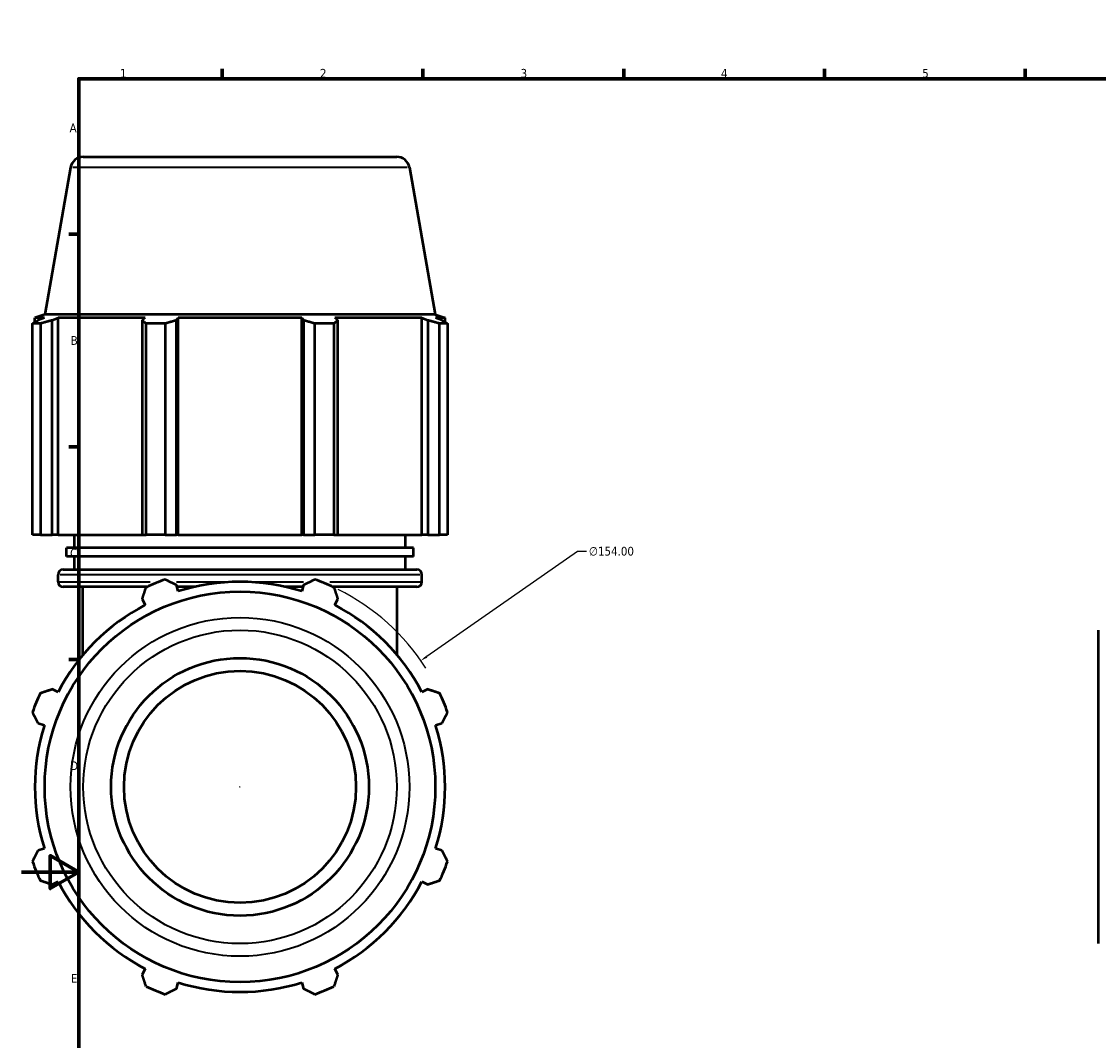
# Model space of a CAD drawing. Header units: millimetres. Extents: x 0 to 1443, y -551 to 1059.
# Tile 4 of 7: x 0 to 376, y 238 to 594. Entities that reach past the tile are written whole.
import ezdxf

# ---------------------------------------------------------------- set-up
doc = ezdxf.new("R2010")
doc.units = ezdxf.units.MM
for name, color, linetype, lineweight in [('Border (ANSI)', 7, 'Continuous', 70), ('Dimension (ANSI)', 7, 'Continuous', 25), ('Visible (ANSI)', 7, 'Continuous', 50), ('Visible Narrow (ANSI)', 7, 'Continuous', 35)]:
    doc.layers.add(name, color=color, linetype=linetype, lineweight=lineweight)
doc.styles.add('Note Text (ANSI)', font='tahoma.ttf')
doc.dimstyles.new('Default - mm (ANSI)', dxfattribs={"dimtxt": 3.048, "dimasz": 2.5, "dimexe": 3.175, "dimexo": 1.6002, "dimgap": 0.8, "dimtad": 0, "dimtoh": 1, "dimrnd": 1e-08, "dimzin": 4, "dimdsep": 46, "dimtxsty": 'Note Text (ANSI)', "dimcen": 0.09, "dimdle": 10, "dimclrd": 256, "dimclre": 256, "dimclrt": 256, "dimadec": 1, "dimazin": 1, "dimtfac": 1, "dimtofl": 0, "dimtmove": 0, "dimatfit": 3, "dimfxl": 1, "dimtolj": 1, "dimtzin": 4, "dimlwd": -1, "dimlwe": -1, "dimarcsym": 0})

# ---------------------------------------------------------------- blocks, each defined once
blk = doc.blocks.new('Borders Default Border')
at = {"layer": 'Border (ANSI)'}
for p, q in [((70.08, 574), (70.08, 577.45)), ((140.17, 574), (140.17, 577.45)), ((210.25, 574), (210.25, 577.45)), ((280.33, 574), (280.33, 577.45)), ((350.42, 574), (350.42, 577.45)), ((490.58, 574), (490.58, 577.45)), ((560.67, 574), (560.67, 577.45)), ((630.75, 574), (630.75, 577.45)), ((700.83, 574), (700.83, 577.45)), ((770.92, 574), (770.92, 577.45)), ((20, 519.75), (16.55, 519.75)), ((821, 519.75), (824.45, 519.75)), ((20, 445.5), (16.55, 445.5)), ((821, 445.5), (824.45, 445.5)), ((20, 371.25), (16.55, 371.25)), ((821, 371.25), (824.45, 371.25)), ((20, 222.75), (16.55, 222.75)), ((821, 222.75), (824.45, 222.75)), ((20, 148.5), (16.55, 148.5)), ((821, 148.5), (824.45, 148.5)), ((20, 74.25), (16.55, 74.25)), ((821, 74.25), (824.45, 74.25)), ((70.08, 20), (70.08, 16.55)), ((140.17, 20), (140.17, 16.55)), ((210.25, 20), (210.25, 16.55)), ((280.33, 20), (280.33, 16.55)), ((350.42, 20), (350.42, 16.55)), ((490.58, 20), (490.58, 16.55)), ((560.67, 20), (560.67, 16.55)), ((630.75, 20), (630.75, 16.55)), ((700.83, 20), (700.83, 16.55)), ((770.92, 20), (770.92, 16.55))]:
    blk.add_line(p, q, dxfattribs=at)
at = {"layer": 'Border (ANSI)', "flags": 128}
for points in [[(420.5, 594), (420.5, 574), (414.73, 584), (426.27, 584), (420.5, 574)], [(20, 20), (20, 574), (821, 574), (821, 20), (20, 20)], [(0, 297), (20, 297), (10, 302.77), (10, 291.23), (20, 297)], [(841, 297), (821, 297), (831, 302.77), (831, 291.23), (821, 297)], [(420.5, 0), (420.5, 20), (414.73, 10), (426.27, 10), (420.5, 20)]]:
    blk.add_lwpolyline(points, dxfattribs=at)
at = {"layer": 'Border (ANSI)', "attachment_point": 7, "style": 'Note Text (ANSI)'}
for s, insert, char_height in [('1', (34.35, 574.4), 3.05), ('2', (104.2, 574.4), 3.05), ('3', (174.26, 574.34), 3.05), ('4', (244.23, 574.4), 3.05), ('5', (314.48, 574.34), 3.05), ('6', (384.49, 574.34), 3.05), ('7', (454.6, 574.4), 3.05), ('8', (524.63, 574.33), 3.05), ('9', (594.7, 574.34), 3.05), ('10', (663.96, 574.34), 3.048), ('11', (734.04, 574.4), 3.048), ('12', (804.13, 574.4), 3.048), ('A', (16.78, 555.35), 3.05), ('A', (821.63, 555.35), 3.05), ('B', (17.15, 481.1), 3.05), ('B', (821.99, 481.1), 3.05), ('C', (16.95, 406.8), 3.05), ('C', (821.8, 406.8), 3.05), ('D', (16.96, 332.6), 3.05), ('D', (821.81, 332.6), 3.05), ('E', (17.21, 258.35), 3.05), ('E', (822.05, 258.35), 3.05), ('F', (17.29, 184.1), 3.05), ('F', (822.14, 184.1), 3.05), ('G', (16.81, 109.79), 3.05), ('G', (821.66, 109.79), 3.05), ('H', (16.97, 35.6), 3.05), ('H', (821.81, 35.6), 3.05), ('1', (34.35, 16.55), 3.05), ('2', (104.2, 16.55), 3.05), ('3', (174.26, 16.49), 3.05), ('4', (244.23, 16.55), 3.05), ('5', (314.48, 16.49), 3.05), ('6', (384.49, 16.49), 3.05), ('7', (454.6, 16.55), 3.05), ('8', (524.63, 16.48), 3.05), ('9', (594.7, 16.49), 3.05), ('10', (663.96, 16.49), 3.048), ('11', (734.04, 16.55), 3.048), ('12', (804.13, 16.55), 3.048)]:
    blk.add_mtext(s, dxfattribs=dict(at, insert=insert, char_height=char_height))
blk = doc.blocks.new('*D15')
at = {"layer": 'Defpoints', "color": 0, "transparency": 16777216}
for p in [(139.43, 370.8), (13.13, 282.69)]:
    blk.add_point(p, dxfattribs=at)
at = {"layer": 'Dimension (ANSI)', "transparency": 16777216}
for p, q in [((194.1, 408.93), (141.48, 372.23)), ((197.32, 408.93), (194.1, 408.93)), ((76.19, 326.74), (76.37, 326.74)), ((76.28, 326.65), (76.28, 326.83))]:
    blk.add_line(p, q, dxfattribs=at)
blk.add_arc((76.28, 326.74), 77, 32.5359, 63.6013, dxfattribs=at)
blk.add_solid([(141.25, 372.57), (141.72, 371.89), (139.43, 370.8)], dxfattribs=at)
at = {"layer": 'Dimension (ANSI)', "transparency": 16777216, "insert": (198.12, 410.57), "char_height": 3.048, "attachment_point": 1, "style": 'Note Text (ANSI)'}
blk.add_mtext('\\A1;∅154.00', dxfattribs=at)

msp = doc.modelspace()

# ---------------------------------------------------------------- linework, layer by layer
at = {"layer": 'Visible (ANSI)'}
for p, q in [((21.557, 546.743), (131.005, 546.743)), ((17.125, 543.025), (8.083, 491.743)), ((135.436, 543.025), (144.479, 491.743)), ((8.083, 491.743), (4.671, 490.502)), ((7.985, 490.502), (4.671, 490.502)), ((4.671, 489.028), (4.671, 490.502)), ((7.985, 490.502), (5.782, 489.661)), ((144.479, 491.743), (8.083, 491.743)), ((10.713, 489.661), (12.762, 490.502)), ((10.713, 414.743), (10.713, 489.661)), ((12.762, 414.743), (12.762, 490.502)), ((43.215, 490.502), (12.762, 490.502)), ((43.215, 490.502), (42.148, 489.661)), ((42.148, 489.661), (42.148, 414.743)), ((54.053, 489.661), (54.747, 490.502)), ((54.053, 414.743), (54.053, 489.661)), ((54.747, 414.743), (54.747, 490.502)), ((97.814, 490.502), (54.747, 490.502)), ((97.814, 414.743), (97.814, 490.502)), ((97.814, 490.502), (98.509, 489.661)), ((98.509, 489.661), (98.509, 414.743)), ((110.413, 489.661), (109.347, 490.502)), ((139.8, 490.502), (109.347, 490.502)), ((110.413, 414.743), (110.413, 489.661)), ((139.8, 414.743), (139.8, 490.502)), ((139.8, 490.502), (141.849, 489.661)), ((141.849, 489.661), (141.849, 414.743)), ((144.479, 491.743), (147.891, 490.502)), ((146.779, 489.661), (144.576, 490.502)), ((147.891, 490.502), (144.576, 490.502)), ((147.891, 489.028), (147.891, 490.502)), ((6.614, 488.54), (3.829, 488.54)), ((3.829, 414.743), (3.829, 488.54)), ((6.614, 488.54), (6.614, 414.743)), ((50.208, 488.54), (43.486, 488.54)), ((43.486, 414.743), (43.486, 488.54)), ((50.208, 488.54), (50.208, 414.743)), ((109.075, 488.54), (102.353, 488.54)), ((102.353, 414.743), (102.353, 488.54)), ((109.075, 488.54), (109.075, 414.743)), ((148.732, 488.54), (145.948, 488.54)), ((145.948, 414.743), (145.948, 488.54)), ((148.732, 488.54), (148.732, 414.743)), ((6.614, 414.743), (3.829, 414.743)), ((6.614, 414.743), (10.713, 414.743)), ((12.762, 414.743), (10.713, 414.743)), ((12.762, 414.743), (42.148, 414.743)), ((18.531, 410.206), (18.531, 414.743)), ((42.148, 414.743), (43.486, 414.743)), ((50.208, 414.743), (43.486, 414.743)), ((50.208, 414.743), (54.053, 414.743)), ((54.747, 414.743), (54.053, 414.743)), ((54.747, 414.743), (97.814, 414.743)), ((98.509, 414.743), (97.814, 414.743)), ((98.509, 414.743), (102.353, 414.743)), ((109.075, 414.743), (102.353, 414.743)), ((109.075, 414.743), (110.413, 414.743)), ((110.413, 414.743), (139.8, 414.743)), ((134.031, 410.206), (134.031, 414.743)), ((141.849, 414.743), (139.8, 414.743)), ((141.849, 414.743), (145.948, 414.743)), ((148.732, 414.743), (145.948, 414.743)), ((136.918, 410.206), (15.643, 410.206)), ((15.643, 407.181), (15.643, 410.206)), ((136.918, 407.181), (136.918, 410.206)), ((136.918, 407.181), (15.643, 407.181)), ((18.531, 402.643), (18.531, 407.181)), ((134.031, 402.643), (134.031, 407.181)), ((14.556, 402.643), (138.006, 402.643)), ((12.756, 398.393), (12.756, 400.843)), ((139.806, 398.393), (139.806, 400.843)), ((43.877, 396.593), (14.556, 396.593)), ((21.418, 372.766), (21.418, 396.593)), ((54.747, 395.039), (54.053, 397.242)), ((60.502, 396.593), (54.257, 396.593)), ((98.304, 396.593), (92.059, 396.593)), ((98.509, 397.242), (97.814, 395.039)), ((138.006, 396.593), (108.684, 396.593)), ((131.143, 372.766), (131.143, 396.593)), ((42.148, 392.311), (43.215, 390.262)), ((109.347, 390.262), (110.413, 392.311)), ((376.031, 272.019), (376.031, 381.468)), ((12.762, 359.809), (10.713, 360.876)), ((141.849, 360.876), (139.8, 359.809)), ((5.782, 348.972), (7.985, 348.277)), ((144.576, 348.277), (146.779, 348.972)), ((7.985, 305.21), (5.782, 304.515)), ((146.779, 304.515), (144.576, 305.21)), ((10.713, 292.611), (12.762, 293.678)), ((139.8, 293.678), (141.849, 292.611)), ((43.215, 263.225), (42.148, 261.176)), ((110.413, 261.176), (109.347, 263.225)), ((54.053, 256.245), (54.747, 258.448)), ((97.814, 258.448), (98.509, 256.245))]:
    msp.add_line(p, q, dxfattribs=at)
for radius in [68.198, 45, 40.5]:
    msp.add_circle((76.281, 326.743), radius, dxfattribs=at)
for centre, radius, start, end in [((21.557, 542.243), 4.5, 90, 170), ((131.005, 542.243), 4.5, 10, 90), ((14.556, 400.843), 1.8, 90, 180), ((138.006, 400.843), 1.8, 0, 90), ((76.281, 326.743), 77, 109.79198, 115.20802), ((76.281, 326.743), 77, 64.79198, 70.20802), ((14.556, 398.393), 1.8, 180, 270), ((76.281, 326.743), 71.61, 72.5, 107.5), ((138.006, 398.393), 1.8, 270, 0), ((76.281, 326.743), 71.61, 117.5, 152.5), ((76.281, 326.743), 71.61, 27.5, 62.5), ((76.281, 326.743), 77, 154.79198, 160.20802), ((76.281, 326.743), 77, 19.79198, 25.20802), ((76.281, 326.743), 71.61, 162.5, 197.5), ((76.281, 326.743), 71.61, 342.5, 17.5), ((76.281, 326.743), 77, 199.79198, 205.20802), ((76.281, 326.743), 77, 334.79198, 340.20802), ((76.281, 326.743), 71.61, 207.5, 242.5), ((76.281, 326.743), 71.61, 297.5, 332.5), ((76.281, 326.743), 77, 244.79198, 250.20802), ((76.281, 326.743), 71.61, 252.5, 287.5), ((76.281, 326.743), 77, 289.79198, 295.20802)]:
    msp.add_arc(centre, radius, start, end, dxfattribs=at)
for points, weights in [([(3.829, 488.54), (4.826, 489.123), (5.782, 489.661)], [1, 1.0012712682, 1.00172574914]), ([(10.713, 489.661), (8.705, 489.123), (6.614, 488.54)], [1.00172574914, 1.0012712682, 1]), ([(43.486, 488.54), (42.803, 489.123), (42.148, 489.661)], [1, 1.0012712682, 1.00172574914]), ([(54.053, 489.661), (52.17, 489.123), (50.208, 488.54)], [1.00172574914, 1.0012712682, 1]), ([(102.353, 488.54), (100.392, 489.123), (98.509, 489.661)], [1, 1.0012712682, 1.00172574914]), ([(110.413, 489.661), (109.758, 489.123), (109.075, 488.54)], [1.00172574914, 1.0012712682, 1]), ([(145.948, 488.54), (143.856, 489.123), (141.849, 489.661)], [1, 1.0012712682, 1.00172574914]), ([(146.779, 489.661), (147.736, 489.123), (148.732, 488.54)], [1.00172574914, 1.0012712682, 1]), ([(50.208, 399.195), (52.17, 398.199), (54.053, 397.242)], [1, 1.0012712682, 1.00172574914]), ([(98.509, 397.242), (100.392, 398.199), (102.353, 399.195)], [1.00172574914, 1.0012712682, 1]), ([(42.148, 392.311), (42.803, 394.319), (43.486, 396.411)], [1.00172574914, 1.0012712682, 1]), ([(109.075, 396.411), (109.758, 394.319), (110.413, 392.311)], [1, 1.0012712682, 1.00172574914]), ([(6.614, 359.538), (8.705, 360.221), (10.713, 360.876)], [1, 1.0012712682, 1.00172574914]), ([(141.849, 360.876), (143.856, 360.221), (145.948, 359.538)], [1.00172574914, 1.0012712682, 1]), ([(5.782, 348.972), (4.826, 350.855), (3.829, 352.816)], [1.00172574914, 1.0012712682, 1]), ([(148.732, 352.816), (147.736, 350.855), (146.779, 348.972)], [1, 1.0012712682, 1.00172574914]), ([(3.829, 300.671), (4.826, 302.632), (5.782, 304.515)], [1, 1.0012712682, 1.00172574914]), ([(146.779, 304.515), (147.736, 302.632), (148.732, 300.671)], [1.00172574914, 1.0012712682, 1]), ([(10.713, 292.611), (8.705, 293.266), (6.614, 293.949)], [1.00172574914, 1.0012712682, 1]), ([(145.948, 293.949), (143.856, 293.266), (141.849, 292.611)], [1, 1.0012712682, 1.00172574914]), ([(43.486, 257.076), (42.803, 259.168), (42.148, 261.176)], [1, 1.0012712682, 1.00172574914]), ([(110.413, 261.176), (109.758, 259.168), (109.075, 257.076)], [1.00172574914, 1.0012712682, 1]), ([(54.053, 256.245), (52.17, 255.288), (50.208, 254.292)], [1.00172574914, 1.0012712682, 1]), ([(102.353, 254.292), (100.392, 255.288), (98.509, 256.245)], [1, 1.0012712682, 1.00172574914])]:
    msp.add_rational_spline(points, weights, degree=2, dxfattribs=at)
at = {"layer": 'Visible Narrow (ANSI)'}
for p, q in [((134.708, 543.025), (17.853, 543.025)), ((139.024, 400.843), (13.538, 400.843)), ((12.854, 398.393), (44.964, 398.393)), ((54.125, 398.393), (98.437, 398.393)), ((107.598, 398.393), (139.708, 398.393))]:
    msp.add_line(p, q, dxfattribs=at)
for radius in [59.156, 54.724]:
    msp.add_circle((76.281, 326.743), radius, dxfattribs=at)

# ---------------------------------------------------------------- block references
msp.add_blockref('Borders Default Border', (0, 0))

# ---------------------------------------------------------------- dimensions: what is measured, and where the dimension line sits
at = {"layer": 'Dimension (ANSI)'}
dim = msp.add_diameter_dim_2p(p1=(13.128, 282.69), p2=(139.434, 370.797), dimstyle='Default - mm (ANSI)', override={"dimtih": 1, "dimdec": 2, "dimlfac": 1, "dimtp": 0, "dimtm": 0, "dimtdec": 2}, dxfattribs=at)
dim.commit()
dim.dimension.update_dxf_attribs({"geometry": '*D15', "text_midpoint": (205.956, 408.927), "dimtype": 163})

doc.saveas('drawing.dxf')
